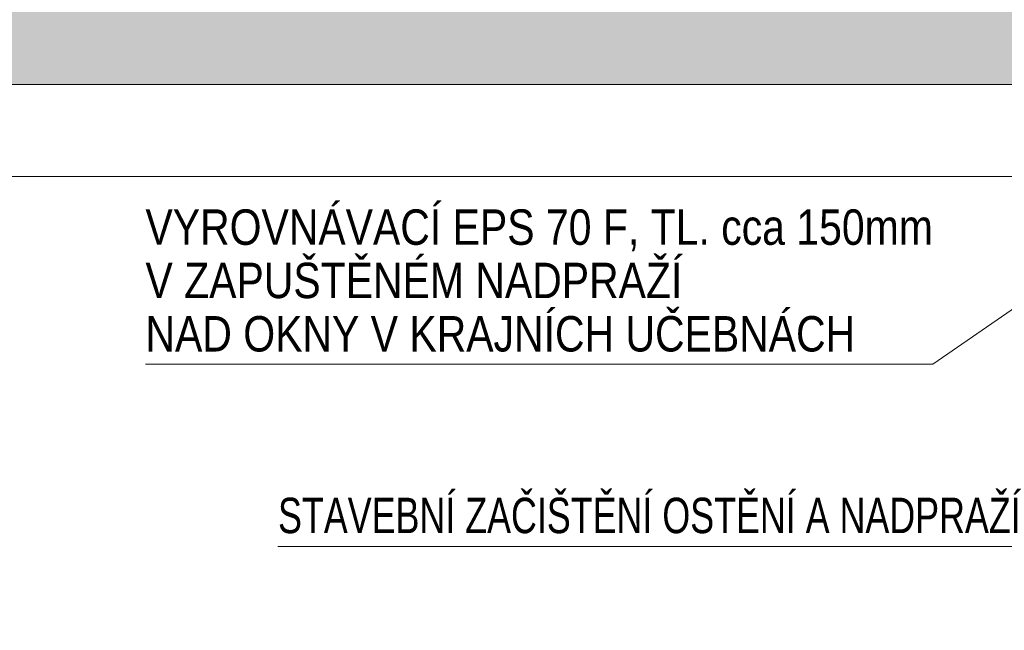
# Model space of a CAD drawing. Header units: millimetres. Extents: x 29003 to 60673, y -60985 to 17010.
# Tile 122 of 128: x 39689 to 42471, y 11960 to 13684. Entities that reach past the tile are written whole.
import ezdxf

# ---------------------------------------------------------------- set-up
doc = ezdxf.new("R2010")
doc.units = ezdxf.units.MM
for name, color, linetype, lineweight in [('XR$1$ŘEZY_1', 7, 'Continuous', 25), ('XR$2$ŘEZY - KOTY_ TEXTY_1', 7, 'Continuous', 25), ('XR$3$ŘEZY - FILING_1', 7, 'Continuous', 25)]:
    doc.layers.add(name, color=color, linetype=linetype, lineweight=lineweight)
doc.styles.add('ARIALNARROW', font='ARIALN.TTF')

msp = doc.modelspace()

# ---------------------------------------------------------------- hatches: boundary and pattern name
at = {"layer": 'XR$3$ŘEZY - FILING_1', "linetype": 'Continuous', "lineweight": 13}
msp.add_hatch(color=254, dxfattribs=at).paths.add_polyline_path([(43335.9, 11156.2), (42885.9, 11156.2), (42885.9, 10751.2), (37355.9, 10751.2), (37355.9, 13501.2), (42885.9, 13501.2), (42885.9, 13241.2), (43185.9, 13241.2), (43185.9, 13542.3), (43640, 13537), (43640, 13722), (37355.9, 13831.7), (37355.9, 15551.2), (37655.9, 15551.2), (37655.9, 15738.8), (35172.3, 15738.8), (35163.5, 15665.6), (35111.4, 15551.2), (35183.4, 15551.2), (35183.4, 15271.2), (35383.4, 15271.2), (35383.4, 15551.2), (36905.9, 15551.2), (36905.9, 10751.2), (36221.2, 10751.2), (36236.5, 10723.7), (36259.9, 10696.5), (36279.3, 10661.4), (36294.9, 10622.5), (36310.5, 10579.6), (36337.8, 10548.5), (36368.9, 10517.3), (36396.2, 10486.2), (36411.7, 10443.3), (36412.8, 10401.2), (42731, 10401.2), (42731, 9182.6), (43335.9, 9182.6), (43335.9, 9735.7), (43305.9, 9735.7), (43305.9, 10334.2), (43335.9, 10334.2)])

# ---------------------------------------------------------------- linework, layer by layer
at = {"layer": 'XR$1$ŘEZY_1', "color": 7, "linetype": 'Continuous', "lineweight": 13}
for p, q in [((37355.9, 13501.2), (42885.9, 13501.2)), ((37355.9, 13241.2), (42885.9, 13241.2))]:
    msp.add_line(p, q, dxfattribs=at)
at = {"layer": 'XR$2$ŘEZY - KOTY_ TEXTY_1', "color": 7, "linetype": 'Continuous', "lineweight": 13}
for p, q in [((42268.2, 12711.9), (43257.9, 13392.2)), ((40044.2, 12711.9), (42268.2, 12711.9)), ((40418.6, 12196.3), (42716.6, 12196.3))]:
    msp.add_line(p, q, dxfattribs=at)

# ---------------------------------------------------------------- texts
at = {"layer": 'XR$2$ŘEZY - KOTY_ TEXTY_1', "color": 7, "linetype": 'Continuous', "lineweight": 13, "insert": (40044.2, 13148.6), "char_height": 100, "width": 2274.305, "attachment_point": 1, "line_spacing_factor": 0.903614, "style": 'ARIALNARROW'}
msp.add_mtext('\\W1.01;VYROVNÁVACÍ EPS 70 F, TL. cca 150mm\\PV ZAPUŠTĚNÉM NADPRAŽÍ\\PNAD OKNY V KRAJNÍCH UČEBNÁCH', dxfattribs=at)
at = {"layer": 'XR$2$ŘEZY - KOTY_ TEXTY_1', "color": 7, "linetype": 'Continuous', "lineweight": 18, "insert": (40418.6, 12233), "char_height": 100, "width": 2213.646, "attachment_point": 7, "style": 'ARIALNARROW'}
msp.add_mtext('\\W0.91;STAVEBNÍ ZAČIŠTĚNÍ OSTĚNÍ A NADPRAŽÍ', dxfattribs=at)

doc.saveas('drawing.dxf')
